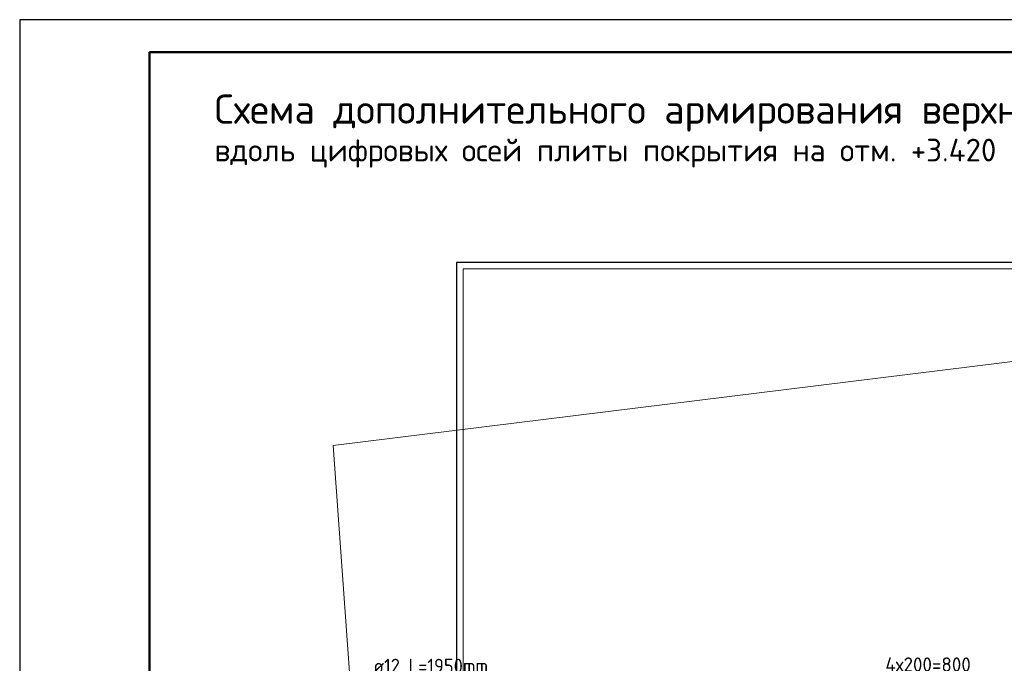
# Model space of a CAD drawing. Header units: millimetres. Extents: x 0 to 42000, y -76 to 29700.
# Tile 5 of 16: x 0 to 15164, y 19784 to 29700. Entities that reach past the tile are written whole.
import ezdxf

# ---------------------------------------------------------------- set-up
doc = ezdxf.new("R2010")
doc.units = ezdxf.units.MM
for name, color, linetype, lineweight in [('Standard', 7, 'Continuous', 25), ('Размерная линия_ общее', 7, 'Continuous', 13), ('Текст_ общее', 7, 'Continuous', 25)]:
    doc.layers.add(name, color=color, linetype=linetype, lineweight=lineweight)
doc.styles.add('ISOCPEUR', font='txt')

msp = doc.modelspace()

# ---------------------------------------------------------------- linework, layer by layer
at = {"layer": 'Standard', "color": 7, "linetype": 'Continuous', "lineweight": 25, "transparency": 33554687}
msp.add_line((2000, 29200), (2000, 1058), dxfattribs=at)
msp.add_lwpolyline([(0, 0), (42000, 0), (42000, 29700), (0, 29700), (0, 0)], close=True, dxfattribs=at)
at = {"layer": 'Standard', "color": 7, "linetype": 'Continuous', "lineweight": 50, "transparency": 33554687}
msp.add_lwpolyline([(2000, 29200), (41500, 29200), (41500, 500), (2000, 500), (2000, 29200)], close=True, dxfattribs=at)
at = {"layer": 'Standard', "color": 7, "linetype": 'Continuous', "lineweight": 13, "transparency": 33554687}
for points in [[(41500, 29200), (2000, 29200), (2000, 6000), (41500, 6000), (41500, 29200)], [(5829, 9232), (37172, 9232), (37172, 27138), (4829, 23138), (5829, 9232)], [(6829, 9232), (37172, 9232), (37172, 25860), (6829, 25860), (6829, 9232)]]:
    msp.add_lwpolyline(points, dxfattribs=at)
at = {"layer": 'Standard', "color": 254, "linetype": 'Continuous', "lineweight": 25, "true_color": 0xc4c4ff, "transparency": 33554687}
msp.add_lwpolyline([(6729, 9132), (37272, 9132), (37272, 25960), (6729, 25960), (6729, 9132)], dxfattribs=at)

# ---------------------------------------------------------------- texts
at = {"color": 7, "linetype": 'Continuous', "lineweight": 13, "transparency": 33554687, "insert": (5446, 19634), "char_height": 220, "width": 2104.38, "attachment_point": 7, "style": 'ISOCPEUR'}
msp.add_mtext('\\W0.94;ø12 L=1950mm ', dxfattribs=at)
at = {"layer": 'Размерная линия_ общее', "color": 251, "linetype": 'Continuous', "lineweight": 25, "true_color": 0x656565, "transparency": 33554687, "insert": (13332, 19655), "char_height": 220, "width": 1513.52, "attachment_point": 7, "style": 'ISOCPEUR'}
msp.add_mtext('\\W0.97;4х200=800', dxfattribs=at)
at = {"layer": 'Текст_ общее', "color": 7, "linetype": 'Continuous', "lineweight": 50, "transparency": 33554687, "attachment_point": 7, "style": 'ISOCPEUR'}
for s, insert, char_height, width in [('\\W0.99;Схема дополнительного армирования верхней зоны', (3000, 27975), 450, 14861.41), ('\\W0.99;вдоль цифровых осей плиты покрытия на отм. +3.420', (3000, 27421), 350, 12137.52)]:
    msp.add_mtext(s, dxfattribs=dict(at, insert=insert, char_height=char_height, width=width))

doc.saveas('drawing.dxf')
